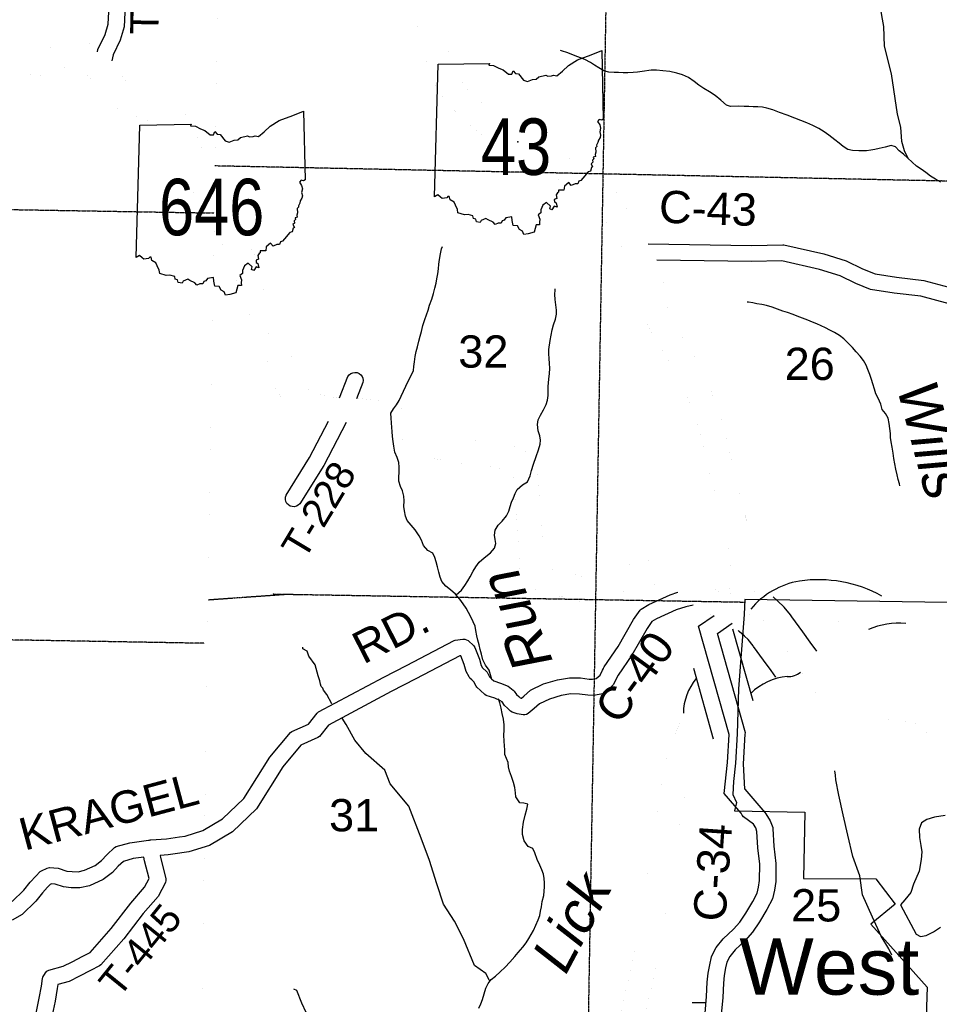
# Model space of a CAD drawing. Header units: feet. Extents: x -155 to 2562643, y -56 to 364810.
# Tile 46 of 121: x 2484275 to 2495666, y 265086 to 277287. Entities that reach past the tile are written whole.
import ezdxf
from ezdxf.enums import TextEntityAlignment as Align

# ---------------------------------------------------------------- set-up
doc = ezdxf.new("R2010")
doc.units = ezdxf.units.FT
doc.header["$MEASUREMENT"] = 0
for name, pattern in [('HIDDEN', [0.375, 0.25, -0.125]), ('HIDDEN2', [0.1875, 0.125, -0.0625]), ('water', [0])]:
    doc.linetypes.add(name, pattern=pattern)
for name, color, linetype in [('62', 7, 'Continuous'), ('COUNTY-RD', 7, 'Continuous'), ('CR-TEXT', 7, 'Continuous'), ('INCORPORATED', 3, 'Continuous'), ('MTEXT', 2, 'Continuous'), ('RAMPS', 7, 'Continuous'), ('RT-MKR', 7, 'Continuous'), ('SECTION', 8, 'HIDDEN2'), ('SECTION-TEXT', 8, 'Continuous'), ('STATE-RT', 2, 'Continuous'), ('STREET-RURAL', 14, 'Continuous'), ('STREET-URBAN', 15, 'Continuous'), ('TOWNSHIP', 9, 'HIDDEN'), ('TR-TEXT', 6, 'Continuous'), ('TWP-RD', 6, 'Continuous'), ('WATER-TEXT', 1, 'Continuous'), ('WATERWAY', 14, 'water')]:
    doc.layers.add(name, color=color, linetype=linetype)
doc.styles.add('ARIAL', font='arial.ttf')

# ---------------------------------------------------------------- blocks, each defined once
blk = doc.blocks.new('SR2')
at = {"layer": '62', "color": 0, "linetype": 'Continuous'}
blk.add_line((-813, -543), (-773, 884), dxfattribs=at)
for points in [[(-773, 884), (-219, 893), (-228, 876), (-175, 872), (-120, 842), (-73, 823), (-15, 777), (19, 778), (33, 815), (60, 786), (91, 781), (145, 713), (190, 698), (243, 722), (283, 725), (312, 749), (388, 768), (409, 756), (449, 759), (470, 768), (505, 760), (567, 812), (630, 873), (728, 931), (874, 985), (990, 1034), (1006, 294)], [(1006, 294), (989, 283), (963, 288), (945, 267), (967, 233), (977, 196), (968, 156), (977, 122), (971, 94), (954, 67), (949, 40), (934, 12), (936, -3), (922, -16), (924, -62), (918, -88), (920, -110), (898, -115), (903, -134), (889, -148), (892, -172), (876, -188), (892, -219), (879, -229), (869, -266), (841, -274), (785, -343), (765, -369), (742, -376), (730, -403), (703, -403), (661, -421), (634, -389), (587, -428), (582, -472), (522, -471), (524, -494), (511, -500), (499, -523), (506, -563), (478, -573), (481, -596), (499, -610), (507, -655), (478, -646), (453, -683), (428, -674), (437, -643), (394, -605), (354, -635), (334, -684), (333, -717), (304, -737), (323, -783), (319, -815), (320, -845), (283, -844), (260, -926)], [(260, -926), (195, -942), (151, -951), (135, -914), (103, -895), (82, -857), (36, -852), (25, -800), (20, -759), (-43, -769), (-61, -795), (-83, -801), (-96, -827), (-126, -829), (-159, -841), (-180, -816), (-234, -791), (-258, -778), (-308, -798), (-319, -822), (-359, -812), (-369, -785), (-393, -777), (-398, -748), (-450, -733), (-490, -739), (-559, -716), (-564, -679), (-588, -633), (-600, -602), (-644, -577), (-653, -540), (-667, -541), (-680, -556), (-729, -563), (-749, -548), (-776, -522), (-813, -543)]]:
    blk.add_lwpolyline(points, dxfattribs=at)
at = {"layer": 'RT-MKR', "color": 0, "linetype": 'Continuous'}
blk.add_lwpolyline([(-773, 884), (-219, 893), (-228, 876), (-175, 872), (-120, 842), (-73, 823), (-15, 777), (19, 778), (33, 815), (60, 786), (91, 781), (145, 713), (190, 698), (243, 722), (283, 725), (312, 749), (388, 768), (409, 756), (449, 759), (470, 768), (505, 760), (567, 812), (630, 873), (728, 931), (874, 985), (990, 1034), (1006, 294), (1006, 294), (989, 283), (963, 288), (945, 267), (967, 233), (977, 196), (968, 156), (977, 122), (971, 94), (954, 67), (949, 40), (934, 12), (936, -3), (922, -16), (924, -62), (918, -88), (920, -110), (898, -115), (903, -134), (889, -148), (892, -172), (876, -188), (892, -219), (879, -229), (869, -266), (841, -274), (785, -343), (765, -369), (742, -376), (730, -403), (703, -403), (661, -421), (634, -389), (587, -428), (582, -472), (522, -471), (524, -494), (511, -500), (499, -523), (506, -563), (478, -573), (481, -596), (499, -610), (507, -655), (478, -646), (453, -683), (428, -674), (437, -643), (394, -605), (354, -635), (334, -684), (333, -717), (304, -737), (323, -783), (319, -815), (320, -845), (283, -844), (260, -926), (260, -926), (195, -942), (151, -951), (135, -914), (103, -895), (82, -857), (36, -852), (25, -800), (20, -759), (-43, -769), (-61, -795), (-83, -801), (-96, -827), (-126, -829), (-159, -841), (-180, -816), (-234, -791), (-258, -778), (-308, -798), (-319, -822), (-359, -812), (-369, -785), (-393, -777), (-398, -748), (-450, -733), (-490, -739), (-559, -716), (-564, -679), (-588, -633), (-600, -602), (-644, -577), (-653, -540), (-667, -541), (-680, -556), (-729, -563), (-749, -548), (-776, -522), (-813, -543), (-813, -543), (-773, 884)], close=True, dxfattribs=at)
at = {"layer": 'RT-MKR', "color": 0}
blk.add_point((88, 48), dxfattribs=at)
blk = doc.blocks.new('SR3')
at = {"layer": '62', "color": 0, "linetype": 'Continuous'}
blk.add_line((-834, -543), (-794, 884), dxfattribs=at)
for points in [[(-794, 884), (-240, 893), (-249, 876), (-197, 872), (-141, 842), (-94, 823), (-37, 777), (-2, 778), (12, 815), (39, 786), (70, 781), (124, 713), (168, 698), (222, 722), (262, 725), (291, 749), (367, 768), (388, 756), (428, 759), (448, 768), (484, 760), (545, 812), (609, 873), (707, 931), (853, 985), (968, 1034), (985, 294)], [(985, 294), (968, 283), (941, 288), (924, 267), (946, 233), (956, 196), (947, 156), (956, 122), (950, 94), (933, 67), (927, 40), (913, 12), (914, -3), (901, -16), (903, -62), (896, -88), (899, -110), (877, -115), (882, -134), (868, -148), (871, -172), (855, -188), (870, -219), (858, -229), (848, -266), (820, -274), (763, -343), (744, -369), (721, -376), (709, -403), (681, -403), (640, -421), (613, -389), (566, -428), (560, -472), (501, -471), (503, -494), (490, -500), (478, -523), (485, -563), (457, -573), (460, -596), (478, -610), (486, -655), (456, -646), (432, -683), (407, -674), (415, -643), (373, -605), (333, -635), (312, -684), (312, -717), (282, -737), (301, -783), (298, -815), (299, -845), (261, -844), (239, -926)], [(239, -926), (174, -942), (129, -951), (114, -914), (81, -895), (61, -857), (15, -852), (4, -800), (-2, -759), (-65, -769), (-82, -795), (-104, -801), (-117, -827), (-148, -829), (-180, -841), (-202, -816), (-255, -791), (-279, -778), (-330, -798), (-340, -822), (-380, -812), (-390, -785), (-414, -777), (-419, -748), (-471, -733), (-511, -739), (-581, -716), (-585, -679), (-609, -633), (-621, -602), (-665, -577), (-674, -540), (-689, -541), (-701, -556), (-751, -563), (-770, -548), (-798, -522), (-834, -543)]]:
    blk.add_lwpolyline(points, dxfattribs=at)
at = {"layer": 'RT-MKR', "color": 0, "linetype": 'Continuous'}
blk.add_lwpolyline([(-794, 884), (-240, 893), (-249, 876), (-197, 872), (-141, 842), (-94, 823), (-37, 777), (-2, 778), (12, 815), (39, 786), (70, 781), (124, 713), (168, 698), (222, 722), (262, 725), (291, 749), (367, 768), (388, 756), (428, 759), (448, 768), (484, 760), (545, 812), (609, 873), (707, 931), (853, 985), (968, 1034), (985, 294), (985, 294), (968, 283), (941, 288), (924, 267), (946, 233), (956, 196), (947, 156), (956, 122), (950, 94), (933, 67), (927, 40), (913, 12), (914, -3), (901, -16), (903, -62), (896, -88), (899, -110), (877, -115), (882, -134), (868, -148), (871, -172), (855, -188), (870, -219), (858, -229), (848, -266), (820, -274), (763, -343), (744, -369), (721, -376), (709, -403), (681, -403), (640, -421), (613, -389), (566, -428), (560, -472), (501, -471), (503, -494), (490, -500), (478, -523), (485, -563), (457, -573), (460, -596), (478, -610), (486, -655), (456, -646), (432, -683), (407, -674), (415, -643), (373, -605), (333, -635), (312, -684), (312, -717), (282, -737), (301, -783), (298, -815), (299, -845), (261, -844), (239, -926), (239, -926), (174, -942), (129, -951), (114, -914), (81, -895), (61, -857), (15, -852), (4, -800), (-2, -759), (-65, -769), (-82, -795), (-104, -801), (-117, -827), (-148, -829), (-180, -841), (-202, -816), (-255, -791), (-279, -778), (-330, -798), (-340, -822), (-380, -812), (-390, -785), (-414, -777), (-419, -748), (-471, -733), (-511, -739), (-581, -716), (-585, -679), (-609, -633), (-621, -602), (-665, -577), (-674, -540), (-689, -541), (-701, -556), (-751, -563), (-770, -548), (-798, -522), (-834, -543), (-834, -543), (-794, 884)], close=True, dxfattribs=at)
at = {"layer": 'RT-MKR', "color": 0}
blk.add_point((63, 48), dxfattribs=at)

msp = doc.modelspace()

# ---------------------------------------------------------------- linework, layer by layer
at = {"layer": 'COUNTY-RD'}
for points in [[(2492059.13, 274511.16), (2493338.36, 274488.74), (2493727.98, 274498.69), (2493740.45, 274497.44), (2494235.58, 274384.32), (2494511.19, 274298.89), (2494714.58, 274201.77), (2494870.1, 274137.71), (2495134.9, 274095.98), (2495476.54, 274056.37), (2495846.3, 273956.76), (2496227.62, 273824.41), (2496427.72, 273772.44), (2496528.2, 273777.26), (2496986.55, 273856.03), (2497318.53, 273885.75), (2497629.37, 273884.3), (2498045.56, 273862.66), (2498401.58, 273873.85), (2498919.33, 273988.16), (2499836.39, 274613.11), (2500375.96, 275026.85)], [(2495787.43, 273765.49), (2495438.8, 273859.41), (2495107.81, 273897.78), (2494815.71, 273943.81), (2494633.34, 274018.93), (2494438.11, 274112.15), (2494183.62, 274191.04), (2493714.26, 274298.27), (2493339.16, 274288.7), (2492168.77, 274309.21)], [(2486324.58, 267170.76), (2486545.06, 267239.1), (2486787.39, 267383.22), (2487049.75, 267637.08), (2487372.6, 268148.52), (2487627.57, 268452.72), (2487645.89, 268466.5), (2487853.76, 268558.52), (2487960.39, 268695.05), (2487976.39, 268708.51), (2488784.83, 269140.63), (2489064.18, 269285.72), (2489064.19, 269285.73), (2489655.08, 269592.65), (2489670.93, 269597.77), (2489765.86, 269611.77), (2489787.88, 269610.15), (2489809, 269603.77), (2489828.24, 269592.93), (2489900.11, 269528.22), (2489913.67, 269508.32), (2489968.84, 269361.09), (2489992.48, 269286.32), (2490007.74, 269255.75), (2490011.75, 269252), (2490053.35, 269213.1), (2490063.37, 269200.05), (2490092.83, 269144.9), (2490119.4, 269119.06), (2490146.96, 269093.48), (2490230.35, 269066.45), (2490324.64, 269026.93), (2490389.33, 268977.17), (2490399.53, 268966.62), (2490429.35, 268925.02), (2490456.18, 268902.19), (2490472.48, 268885.28), (2490484.88, 268881.34), (2490490.25, 268880.31), (2490518.31, 268904.06), (2490602.97, 268977.8), (2490765.22, 269055.38), (2490935.23, 269105.64), (2491083.77, 269132.42), (2491223.56, 269130.02), (2491329.4, 269115.32), (2491372.02, 269113.12), (2491415.04, 269122.22), (2491464.03, 269165.64), (2491495.5, 269226.82), (2491495.5, 269226.83), (2491505.06, 269245.41), (2491507.54, 269250.23), (2491516.49, 269267.62), (2491687.59, 269518.3), (2491876.86, 269852.88), (2491960.09, 269968.57), (2491974.39, 269981.95), (2492067.31, 270039.8), (2492332.54, 270161.01), (2492428.82, 270191.87)], [(2492615.3, 270033.19), (2492526.27, 270013.08), (2492404.87, 269974.17), (2492162.12, 269863.24), (2492105.18, 269827.79), (2492045.58, 269744.93), (2491857.53, 269412.51), (2491688.65, 269165.09), (2491685.39, 269158.75), (2491629.05, 269049.23), (2491617.66, 269034.56), (2491518.2, 268946.4), (2491494.99, 268934.7), (2491387.82, 268912.04), (2491310.45, 268916.04), (2491208.03, 268930.26), (2491099.95, 268932.12), (2490981.47, 268910.76), (2490837.17, 268868.1), (2490713.8, 268809.1), (2490648.61, 268752.32), (2490574.42, 268689.53), (2490554.56, 268679.21), (2490532.91, 268673.53), (2490510.54, 268672.78), (2490435.62, 268687.14), (2490375.93, 268706.09)], [(2492683.87, 269771.93), (2492876.5, 269902.87)], [(2493062.49, 268427.6), (2492683.87, 269771.93)], [(2492917.73, 269679.26), (2493101.15, 269810.63)], [(2493263.77, 268450.7), (2492917.73, 269679.26)], [(2490375.93, 268706.09), (2490354.73, 268719.25), (2490319.04, 268756.27), (2490281.07, 268788.58), (2490249.86, 268832.13), (2490223.33, 268852.53), (2490160.74, 268878.77), (2490053.9, 268913.4), (2490035.09, 268924.44), (2489981.63, 268974.06), (2489936.7, 269017.76), (2489927.4, 269030.12), (2489898.64, 269083.95), (2489875.16, 269105.9), (2489851.5, 269128.02), (2489840.83, 269142.32), (2489806.52, 269211.04), (2489779.72, 269295.81), (2489739.18, 269403.99), (2489737.58, 269405.44), (2489724.97, 269403.58), (2489179.74, 269120.38), (2489179.73, 269120.37), (2488878.07, 268963.69), (2488098.55, 268547.03), (2487988.36, 268405.94), (2487968.91, 268390.77), (2487758.57, 268297.66), (2487534.54, 268030.37), (2487206.07, 267510.04), (2486909.69, 267223.26), (2486626.91, 267055.08), (2486369.26, 266975.22), (2486283.75, 266962.4), (2486257.72, 266958.5), (2486115.27, 266937.16), (2486013.4, 266929.85), (2486017.84, 266905.45)], [(2493000.22, 267698.73), (2493041.33, 268083.73), (2493062.49, 268427.6)], [(2493257.66, 267752.58), (2493240.67, 268066.97), (2493263.24, 268433.77), (2493263.77, 268450.7)], [(2492765.85, 264975.2), (2492784.44, 265182.28), (2492791.73, 265362.28), (2492804.88, 265470.89), (2492822.01, 265573.38), (2492842.51, 265673.19), (2492847.89, 265687.63), (2492904.06, 265788.06), (2492990.01, 265897.54), (2493118.6, 266018.05), (2493195.19, 266102.78), (2493269.75, 266215.89), (2493355.1, 266359.66), (2493411.88, 266465.28), (2493428.34, 266535.93), (2493439.44, 266621.59), (2493441.99, 266822.03), (2493419.2, 267026.36), (2493406.58, 267229.26), (2493391.88, 267271.29), (2493362.89, 267317.26), (2493240.03, 267408.19), (2493223.64, 267428.8), (2493213.14, 267452.95), (2493000.22, 267698.73), (2493000.22, 267698.73)], [(2493257.66, 267752.58), (2493504.42, 267461.33), (2493517.08, 267447.69), (2493573.17, 267358.76), (2493602.19, 267275.77), (2493604.91, 267262.31), (2493618.51, 267043.67), (2493642.13, 266831.89), (2493639.28, 266607.42), (2493625.4, 266500.31), (2493600.63, 266393.99), (2493529.24, 266261.21), (2493439.33, 266109.75), (2493353.78, 265979.97), (2493261.41, 265877.78), (2493137.9, 265762.03), (2493071, 265676.82), (2493033.76, 265610.24), (2493018.67, 265536.76), (2493002.88, 265442.37), (2492991.25, 265346.2), (2492984.08, 265169.29), (2492965.19, 264958.98)], [(2484183.06, 266359.76), (2484324.51, 266498.39), (2484404.39, 266597.97), (2484472.47, 266673.51), (2484529.31, 266730.61), (2484543.52, 266740.63), (2484616.55, 266775.09), (2484641.92, 266779.81), (2484750.95, 266771.88), (2484857.2, 266737.71), (2484922.98, 266730.97), (2484998.94, 266729.36), (2485076.86, 266746.79), (2485207.97, 266805.51), (2485289.79, 266867.28), (2485352.82, 266937.12), (2485450.95, 267028.14), (2485471.26, 267039.65), (2485638.89, 267088.43), (2485871.88, 267119.4), (2485874.79, 267120.41), (2485882.53, 267120.97), (2485890.14, 267122.35), (2485892.55, 267122.15), (2485894.95, 267122.47), (2485897.98, 267122.08), (2486093.26, 267136.1), (2486254.13, 267160.2), (2486254.14, 267160.2), (2486324.58, 267170.76)], [(2485813.74, 266909.92), (2485680.25, 266892.17), (2485561.06, 266857.48), (2485495.34, 266796.52), (2485425.5, 266719.14), (2485310.4, 266632.25), (2485140.2, 266556.01), (2485018.94, 266528.9), (2484910.65, 266531.19), (2484815.94, 266540.89), (2484712.54, 266574.14), (2484666.47, 266577.5), (2484652.56, 266570.94), (2484617.71, 266535.93), (2484556.81, 266468.35), (2484473.03, 266363.91), (2484304.86, 266199.1), (2484179.94, 266127.24)]]:
    msp.add_lwpolyline(points, dxfattribs=at)
at = {"layer": 'INCORPORATED'}
msp.add_lwpolyline([(2496878.49, 270047.52), (2493255.96, 270100.3), (2493255.96, 270100.3), (2493247.86, 269915.7), (2493180.67, 268995.75), (2493163.34, 268438.4), (2493141, 268075.35), (2493116.58, 267846.53), (2493107.08, 267686.07), (2493152.56, 267588.57), (2493128.73, 267483.35), (2493128.73, 267483.35), (2493999.75, 267467.84), (2493984.54, 266643.93), (2494879.37, 266642.68), (2495120.42, 266326.36), (2494817.46, 266078.87), (2494817.46, 266078.87), (2495516.83, 265300.05), (2495500.12, 264804.83), (2496468.86, 264772.23)], dxfattribs=at)
at = {"layer": 'RAMPS', "const_width": 0.01}
for points in [[(2493123.37, 269674.95), (2493346.47, 269949.92)], [(2494788.8, 269732.02), (2493958.68, 269208.01)], [(2492611.9, 268172.79), (2492838.02, 268445.34)]]:
    msp.add_lwpolyline(points, dxfattribs=at)
at = {"layer": 'RAMPS'}
for centre, radius, start, end in [((2494111.43, 269327.12), 1019.92, 100.089789, 139.930669), ((2494164.87, 268711.53), 1636.28, 61.133161, 98.155444), ((2495170.81, 268807.48), 1000.35, 85.427992, 112.449967), ((2493804.48, 269367.81), 218.88, 264.058625, 311.078483), ((2493201.91, 268677.16), 706.52, 141.205358, 178.603889), ((2493861.54, 268394.69), 759.61, 96.024458, 134.312761)]:
    msp.add_arc(centre, radius, start, end, dxfattribs=at)
at = {"layer": 'SECTION'}
for points in [[(2491684.27, 286052.75), (2491204, 258347.06)], [(2454985.66, 275429.98), (2486683.48, 274891.78)], [(2486609.38, 270099.26), (2487571.24, 270167.83)], [(2487412.02, 270170.57), (2487741.91, 270164.91)], [(2487571.24, 270167.83), (2493254.65, 270070.34)], [(2486564.85, 269558.95), (2454910.73, 270110.81)]]:
    msp.add_lwpolyline(points, dxfattribs=at)
at = {"layer": 'SECTION', "flags": 128}
msp.add_lwpolyline([(2524803.43, 274684.32), (2486692.51, 275474.87)], dxfattribs=at)
at = {"layer": 'STATE-RT', "color": 2, "linetype": 'Continuous', "const_width": 0.05}
for points in [[(2489614.6, 276816.32), (2489580.96, 276907.81), (2489532.42, 277009.02), (2489512.95, 277090.1), (2489507.35, 277189.73), (2489503.27, 277285.77), (2489496.59, 277367.5), (2489467.03, 277482.35)], [(2489333.04, 276712.78), (2489304.3, 276790.91), (2489248.14, 276908), (2489214.93, 277046.32), (2489207.71, 277174.95), (2489203.79, 277267.17), (2489199.67, 277317.52)], [(2484139.92, 277024.44), (2484286.82, 276964.68), (2484414.51, 276910.67), (2484460.89, 276898.89), (2484498.89, 276898.31), (2484550.99, 276904.9), (2484597.92, 276917.02), (2484662.44, 276943.31), (2484766.44, 277000.13), (2484874.15, 277054.71), (2484962.34, 277070), (2485055.58, 277050.76), (2485134.48, 276997.32), (2485187.48, 276941), (2485237.4, 276890.28)], [(2484171.86, 276687.58), (2484318.59, 276625.51), (2484421.15, 276599.45), (2484515.53, 276598.03), (2484607.53, 276609.66), (2484692.44, 276631.58), (2484791.38, 276671.89), (2484906.2, 276734.63), (2484949.22, 276756.43), (2484971.32, 276732.96), (2485060.04, 276642.8), (2485137.2, 276570.29), (2485210.52, 276523.03), (2485226.06, 276518.75), (2485242.57, 276493.34), (2485327.67, 276377.95), (2485437.41, 276233.33), (2485489.35, 276182.96), (2485561.4, 276141.21), (2485636.13, 276119.27), (2485720.41, 276093.24), (2485817.31, 276061.34), (2485933.07, 276011.01), (2486037.56, 275952.18), (2486113.19, 275892.62), (2486142.41, 275857.21), (2486165.81, 275813.43), (2486227.13, 275650.96), (2486325.72, 275392.43), (2486420.65, 275156.22), (2486486.15, 275005.45), (2486564.53, 274858.5), (2486642.1, 274725.35), (2486718.76, 274609.09), (2486790.54, 274491), (2486868.53, 274338.88), (2486915.09, 274232.35), (2486939.56, 274126.99), (2486977.3, 273953.77), (2487027.61, 273792.54), (2487084.72, 273684.94), (2487138.77, 273611.64), (2487206.78, 273543.24), (2487271.48, 273489.94), (2487323.9, 273434.74), (2487355.51, 273394.69), (2487351.76, 273379.68), (2487331.48, 273295.78), (2487328.04, 273195.52), (2487344.24, 273077.01), (2487373.1, 272899.53), (2487396.2, 272804.9), (2487446.65, 272706.4), (2487508.2, 272619.2), (2487584.36, 272529.43)], [(2485415.95, 276777.12), (2485489.29, 276664.24), (2485567.89, 276557.67), (2485662.63, 276432.83), (2485671.71, 276424.02), (2485680.56, 276418.89), (2485722.65, 276406.53), (2485811.59, 276379.06), (2485924.25, 276341.98), (2486066.83, 276279.99), (2486204.96, 276202.22), (2486324.09, 276108.4), (2486392.87, 276025.05), (2486439.59, 275937.63), (2486507.63, 275757.38), (2486605.08, 275501.83), (2486697.47, 275271.94), (2486756.51, 275136.03), (2486826.59, 275004.66), (2486897.14, 274883.55), (2486972.26, 274769.63), (2487052.54, 274637.52), (2487139.71, 274467.5), (2487201.05, 274327.15), (2487232.24, 274192.87), (2487267.62, 274030.53), (2487305.69, 273908.54), (2487339.32, 273845.16), (2487367.11, 273807.48), (2487409.02, 273765.32), (2487476.38, 273709.82), (2487550.88, 273631.38), (2487626.22, 273535.93), (2487657.04, 273458.64), (2487658.89, 273371.36), (2487643.1, 273308.1), (2487630.26, 273254.98), (2487628.74, 273210.8), (2487640.96, 273121.41), (2487667.32, 272959.27), (2487679.28, 272910.3), (2487703.99, 272862.06), (2487745.6, 272803.1), (2487813.12, 272723.51)], [(2492059.13, 274511.16), (2492026.64, 274565.41), (2491907.16, 274761.48), (2491780.91, 274957.3), (2491637.21, 275192.76), (2491574.83, 275267.56), (2491490.22, 275346.46), (2491386.63, 275422.99), (2491296.61, 275491.59), (2491218.8, 275529.94), (2491107.78, 275565.13), (2490975.95, 275608.04), (2490840.33, 275653.48), (2490743.93, 275683.99), (2490665.97, 275723.44), (2490595.88, 275767.56), (2490517.08, 275830.55), (2490405.51, 275920.07), (2490233.88, 276059.24), (2490090.1, 276172.25), (2489981.4, 276269.12), (2489881.01, 276365.51), (2489800.54, 276448.03), (2489747.38, 276521.92), (2489693.91, 276613.7), (2489648.27, 276724.74), (2489614.61, 276816.31)], [(2492390.48, 273506.77), (2492338.45, 273602.29), (2492310.84, 273684.29), (2492287.01, 273788.46), (2492265.28, 273917.4), (2492240.44, 274105.09), (2492211.18, 274210.28), (2492171.89, 274302.96), (2492168.77, 274309.21)], [(2487784.96, 272749.22), (2487833.74, 272714.95), (2487903.71, 272684.14), (2487992.2, 272650.14), (2488071.57, 272628.47), (2488176.96, 272602.71), (2488235.99, 272599.35)], [(2488443.67, 272595.66), (2488625.94, 272580.46), (2488765.57, 272561.29), (2488881.46, 272530.4), (2488936.45, 272501.44)], [(2487612.52, 272503.72), (2487685.64, 272452.37), (2487789.39, 272406.68), (2487898.66, 272364.7), (2487996.43, 272338.01), (2488100.62, 272312.53)], [(2493415.51, 270097.98), (2493379.84, 270201.1), (2493365.77, 270273.06), (2493360.94, 270348.95), (2493364.46, 270419.18), (2493374.32, 270498.44), (2493382.26, 270583.99), (2493374.96, 270675.06), (2493345.74, 270808.83), (2493275.21, 271092.19), (2493200.93, 271389.06), (2493141.88, 271630.01), (2493082.95, 271870.46), (2493029.57, 272100.15), (2492983.02, 272267.4), (2492950.05, 272381.46)], [(2488317.58, 272296.26), (2488430.47, 272295.72), (2488593.04, 272282.16), (2488706.31, 272266.61), (2488771.56, 272249.22), (2488796.67, 272236)], [(2493085.56, 270142.75), (2493067.61, 270234.6), (2493060.46, 270346.91), (2493065.38, 270445.24), (2493076.04, 270530.82), (2493081.14, 270585.87), (2493077.54, 270630.88), (2493053.58, 270740.57), (2492984.13, 271019.55), (2492909.73, 271316.94), (2492850.5, 271558.61), (2492791.15, 271800.8), (2492738.83, 272025.93), (2492694.4, 272185.52), (2492661.85, 272298.18)], [(2491773.34, 270517.87), (2491870.12, 270542.32), (2492017.87, 270575.2), (2492157.67, 270594.02), (2492288.93, 270594.42), (2492409.85, 270576.37), (2492490, 270531.21), (2492557.88, 270475.39), (2492663.41, 270386.52), (2492744.32, 270305.3), (2492841.06, 270248.59), (2492901.83, 270215.5), (2493085.56, 270142.75)], [(2491846.8, 270227.01), (2491939.44, 270250.4), (2492070.57, 270279.58), (2492178.23, 270294.08), (2492267.11, 270294.36), (2492310.81, 270287.83), (2492319.8, 270282.77), (2492365.98, 270244.79), (2492428.82, 270191.87)], [(2493336, 269982.72), (2493303.54, 270027.14), (2493255.96, 270100.3), (2493238.2, 270151.71)], [(2492615.3, 270033.19), (2492693.44, 269987.39), (2492774.41, 269943.3), (2492876.5, 269902.87)], [(2493251.19, 269991.71), (2493255.96, 270100.3)], [(2493590.58, 269719.92), (2493520.38, 269805.21), (2493459.01, 269868.06), (2493387.68, 269928.69), (2493346.82, 269967.92), (2493336, 269982.72)], [(2493101.15, 269810.63), (2493114.34, 269805.67)], [(2494103.68, 269000.71), (2494031.6, 269102.4), (2493934.48, 269246.68), (2493825.19, 269398.72), (2493732.45, 269525.05), (2493603.58, 269704.13), (2493590.58, 269719.92)], [(2495728.72, 268063.92), (2495620.71, 268250.07), (2495535.51, 268398.61), (2495487.72, 268481.8), (2495448.86, 268521.06), (2495406.26, 268548.23), (2495351.78, 268569.12), (2495279.34, 268587.63), (2495183.06, 268597.61), (2495024.64, 268612.29), (2494795.87, 268641.51), (2494621.27, 268663.86), (2494488.74, 268685.1), (2494404.29, 268703.36), (2494339.56, 268736.06), (2494272.39, 268788.76), (2494213.15, 268845.64), (2494149.19, 268936.5), (2494103.68, 269000.71)]]:
    msp.add_lwpolyline(points, dxfattribs=at)
at = {"layer": 'STATE-RT', "color": 2, "linetype": 'Continuous'}
for points in [[(2492127.04, 273363.25, 0.05, 0.05, 0), (2492062.47, 273481.77, 0.05, 0.05, 0), (2492021.74, 273602.79, 0.05, 0.05, 0), (2491992.63, 273730.04, 0.05, 0.05, 0), (2491968.58, 273872.78, 0.05, 0.05, 0), (2491945.78, 274044.93, 0.05, 0.05, 0), (2491927.38, 274111.12, 0.05, 0.05, 0), (2491899.27, 274177.4, 0.05, 0.05, 0), (2491849.56, 274277.2, 0.05, 0.05, 0), (2491769.86, 274410.29, 0.05, 0.05, 0), (2491652.96, 274602.12, 0.05, 0.05, 0), (2491526.77, 274797.86, 0.05, 0.05, 0), (2491392.65, 275017.6, 0.05, 0.05, 0), (2491356.47, 275060.98, 0.05, 0.05, 0), (2491298.16, 275115.36, 0.05, 0.05, 0), (2491206.57, 275183.03, 0.05, 0.05, 0), (2491137.91, 275235.35, 0.05, 0.05, 0), (2491106.52, 275250.82, 0.05, 0.05, 0), (2491016.04, 275279.51, 0.05, 0.05, 0), (2490881.87, 275323.16, 0.05, 0.05, 0), (2490747.39, 275368.22, 0.05, 0.05, 0), (2490630.21, 275405.33, 0.05, 0.05, 0), (2490518.01, 275462.08, 0.05, 0.05, 0), (2490421.76, 275522.68, 0.05, 0.05, 0), (2490329.56, 275596.39, 0.05, 0.05, 0), (2490217.17, 275686.55, 0.05, 0.05, 0), (2490046.7, 275824.78, 0.05, 0.05, 0), (2489897.42, 275942.11, 0.05, 0.05, 0), (2489777.64, 276048.86, 0.05, 0.05, 0), (2489669.67, 276152.53, 0.05, 0.05, 0), (2489570.1, 276254.63, 0.05, 0.05, 0), (2489495.42, 276358.44, 0.05, 0.05, 0), (2489424.29, 276480.54, 0.05, 0.05, 0), (2489368.65, 276615.92, 0.05, 0.05, 0), (2489333.03, 276712.79, 0.05, 0.05, 0)], [(2492950.05, 272381.48, 0.05, 0.05, 0), (2492937.83, 272423.76, 0.05, 0.05, 0), (2492872.65, 272593.08, 0.05, 0.05, 0), (2492802.63, 272789.5, 0.05, 0.05, 0), (2492749.26, 272901.64, 0.05, 0.05, 0), (2492680.32, 273026.76, 0.05, 0.05, 0), (2492608.12, 273156.19, 0.05, 0.05, 0), (2492543.3, 273263.43, 0.05, 0.05, 0), (2492468.73, 273378.25, 0.05, 0.05, 0), (2492386.97, 273512.88, 0.05, 0.05, 0)], [(2492661.85, 272298.16, 0.05, 0.05, 0), (2492653.21, 272328.04, 0.05, 0.05, 0), (2492591.33, 272488.8, 0.05, 0.05, 0), (2492525.17, 272674.38, 0.05, 0.05, 0), (2492482.2, 272764.68, 0.05, 0.05, 0), (2492417.94, 272881.3, 0.05, 0.05, 0), (2492348.68, 273005.47, 0.05, 0.05, 0), (2492289.06, 273104.09, 0.05, 0.05, 0), (2492214.67, 273218.65, 0.05, 0.05, 0), (2492130.55, 273357.14, 0.05, 0.05, 0)], [(2488936.46, 272501.44, 0.05, 0.05, 0), (2488997.93, 272469.06, 0.05, 0.05, 0), (2489112.6, 272393.78, 0.05, 0.05, 0), (2489234.68, 272298.52, 0.05, 0.05, 0), (2489352.8, 272215.05, 0.05, 0.05, 0), (2489427.75, 272167.26, 0.05, 0.05, 0), (2489483.06, 272140.32, 0.05, 0.05, 0), (2489559.87, 272123.2, 0.05, 0.05, 0), (2489697.88, 272101.26, 0.05, 0.05, 0), (2489958.51, 272067.05, 0.05, 0.05, 0), (2490189.47, 272037.55, 0.05, 0.05, 0), (2490393.92, 272004.58, 0.05, 0.05, 0), (2490491.09, 271967.43, 0.05, 0.05, 0), (2490598.09, 271890.54, 0.05, 0.05, 0), (2490653.59, 271794.62, 0.05, 0.05, 0), (2490688.15, 271703.24, 0.05, 0.05, 0), (2490700.49, 271583.26, 0.05, 0.05, 0), (2490718.03, 271328.31, 0.05, 0.05, 0), (2490735.71, 271061.44, 0.05, 0.05, 0), (2490754.25, 270754.34, 0.05, 0.05, 0), (2490766.42, 270536.69, 0.05, 0.05, 0), (2490769.85, 270521.94, 0.05, 0.05, 0), (2490774.72, 270509.45, 0.05, 0.05, 0), (2490778.07, 270506.75, 0.05, 0.05, 0), (2490792.84, 270496.54, 0.05, 0.05, 0), (2490816.03, 270488.64, 0.05, 0.05, 0), (2490884.23, 270466.87, 0.05, 0.05, 0), (2491020.84, 270437.62, 0.05, 0.05, 0), (2491113.15, 270419.11, 0.05, 0.05, 0), (2491201.13, 270397.92, 0.05, 0.05, 0), (2491272.6, 270371.35, 0.05, 0.05, 0), (2491284.58, 270371.08, 0.05, 0.05, 0), (2491311.09, 270373.62, 0.05, 0.05, 0), (2491368.73, 270394.24, 0.05, 0.05, 0), (2491483.6, 270439.42, 0.05, 0.05, 0), (2491591.66, 270475.08, 0.05, 0.05, 0), (2491722.36, 270505, 0.05, 0.05, 0), (2491773.36, 270517.88, 0.05, 0.05, 0)], [(2488796.66, 272236, 0.05, 0.05, 0), (2488845.35, 272210.36, 0.05, 0.05, 0), (2488937.7, 272149.72, 0.05, 0.05, 0), (2489055.74, 272057.62, 0.05, 0.05, 0), (2489185.5, 271965.93, 0.05, 0.05, 0), (2489280.95, 271905.08, 0.05, 0.05, 0), (2489383.38, 271855.18, 0.05, 0.05, 0), (2489503.63, 271828.38, 0.05, 0.05, 0), (2489654.8, 271804.34, 0.05, 0.05, 0), (2489919.99, 271769.53, 0.05, 0.05, 0), (2490146.57, 271740.59, 0.05, 0.05, 0), (2490315.66, 271713.32, 0.05, 0.05, 0), (2490347.61, 271701.11, 0.05, 0.05, 0), (2490370.69, 271684.52, 0.05, 0.05, 0), (2490381.65, 271665.58, 0.05, 0.05, 0), (2490393.73, 271633.66, 0.05, 0.05, 0), (2490401.55, 271557.62, 0.05, 0.05, 0), (2490418.71, 271308.11, 0.05, 0.05, 0), (2490436.31, 271042.48, 0.05, 0.05, 0), (2490454.75, 270736.92, 0.05, 0.05, 0), (2490468.34, 270494.03, 0.05, 0.05, 0), (2490482.53, 270432.98, 0.05, 0.05, 0), (2490524.22, 270326.17, 0.05, 0.05, 0), (2490598.23, 270266.37, 0.05, 0.05, 0), (2490656.58, 270226, 0.05, 0.05, 0), (2490722.09, 270203.72, 0.05, 0.05, 0), (2490807.03, 270176.61, 0.05, 0.05, 0), (2490959.94, 270143.86, 0.05, 0.05, 0), (2491048.51, 270126.11, 0.05, 0.05, 0), (2491113.41, 270110.46, 0.05, 0.05, 0), (2491215.42, 270072.55, 0.05, 0.05, 0), (2491295.56, 270070.76, 0.05, 0.05, 0), (2491376.91, 270078.54, 0.05, 0.05, 0), (2491474.19, 270113.34, 0.05, 0.05, 0), (2491585.6, 270157.16, 0.05, 0.05, 0), (2491672.32, 270185.78, 0.05, 0.05, 0), (2491792.56, 270213.32, 0.05, 0.05, 0), (2491846.78, 270227, 0.05, 0.05, 0)]]:
    msp.add_lwpolyline(points, format="xyseb", dxfattribs=at)
at = {"layer": 'STATE-RT', "color": 3, "linetype": 'Continuous'}
for points in [[(2493822.21, 269910.57), (2493743.92, 270005.69), (2493663.92, 270087.62), (2493608.12, 270135.06)], [(2494147.79, 269463.91), (2494067.91, 269575.04), (2493975.12, 269701.43), (2493841.39, 269887.28), (2493822.18, 269910.6)], [(2493359.51, 268848.5), (2493110.24, 269733.48)], [(2493642.3, 269139.17), (2493582.47, 269222.4), (2493489.78, 269348.67), (2493365.77, 269520.98), (2493358.98, 269529.24)], [(2492869.98, 268373.38), (2492624.35, 269245.51)]]:
    msp.add_lwpolyline(points, dxfattribs=at)
at = {"layer": 'STATE-RT', "color": 3, "linetype": 'Continuous', "const_width": 0.02}
for points in [[(2493790.54, 269948.04), (2493969.85, 270025.79), (2493972.98, 270026.44), (2493981.3, 270030.21), (2494236.17, 270116.74), (2494271.72, 270122.62), (2494278.55, 270124.59), (2494628.95, 270138.25), (2494632.98, 270138.34), (2494633.07, 270138.36), (2494961.37, 270142.14), (2494963.09, 270142.15), (2494979.06, 270141.29), (2495399.07, 270096.31), (2495400.33, 270095.91), (2495405.08, 270095.55), (2496128.86, 269988.32)], [(2494638.36, 269838.41), (2494311.99, 269825.68), (2494083.54, 269748.12), (2493974.3, 269700.75)], [(2496079.68, 269692.34), (2495363.96, 269798.38), (2494956.01, 269842.06), (2494638.36, 269838.41)], [(2493164.13, 269533.68), (2493269.78, 269621.69)], [(2493454.69, 269385.29), (2493303.12, 269259.03), (2493260.44, 269211.25)], [(2489656.73, 260939.79), (2489935.44, 261246.01), (2490447.32, 261808.42), (2490660.19, 262105.18), (2491245.13, 263134.53), (2491429.26, 263739.86), (2491876.34, 265656.46), (2492003.86, 266409.43), (2492264.7, 268035.68), (2492266.73, 268041.4), (2492268.04, 268051.22), (2492325.13, 268261.52), (2492330.71, 268274.93), (2492332.02, 268281.32), (2492461.86, 268584.26), (2492466.22, 268592.96), (2492466.48, 268594.04), (2492641.78, 268933.22), (2492645.13, 268939.35), (2492657.56, 268957.62), (2492692.56, 269001.7)], [(2492800.06, 268586.1), (2492735.49, 268461.16), (2492611.9, 268172.79), (2492559.64, 267980.27), (2492299.9, 266360.98), (2492299.77, 266360.61), (2492299.69, 266359.69), (2492171.36, 265601.89), (2492170.22, 265598.71), (2492169.54, 265592.86), (2491720.26, 263666.86)]]:
    msp.add_lwpolyline(points, dxfattribs=at)
at = {"layer": 'STATE-RT', "color": 2, "linetype": 'Continuous'}
msp.add_lwpolyline([(2493358.95, 269529.27), (2493296.84, 269604.73), (2493254.1, 269648.5), (2493186.46, 269705.99), (2493172.71, 269719.2)], dxfattribs=at)
at = {"layer": 'STREET-RURAL'}
msp.add_lwpolyline([(2492603.44, 265110.45), (2492766.47, 265110.25)], dxfattribs=at)
at = {"layer": 'STREET-URBAN'}
msp.add_lwpolyline([(2495737.54, 267426.13), (2495608.07, 267405.58), (2495512.76, 267375.67), (2495447.65, 267334.32), (2495415.24, 267255.51), (2495421.29, 267151.39), (2495439.17, 267055.51), (2495450.78, 266973.55), (2495442.61, 266881.18), (2495417.54, 266734.36), (2495348.77, 266574.67), (2495312.88, 266469.73), (2495240.73, 266380.13), (2495184, 266318.9), (2495381.02, 265953.87), (2495431.5, 265926.78), (2495503.16, 265940.2), (2495594.2, 265984.06), (2495680.93, 266043.87)], dxfattribs=at)
at = {"layer": 'TOWNSHIP', "const_width": 0.03, "flags": 128}
msp.add_lwpolyline([(2484585.23, 184226.4), (2485001.36, 199164.46), (2485001.36, 199164.46), (2485331.98, 211141.68), (2485331.98, 211141.68), (2485503.76, 217364.95), (2485804.01, 231239.25), (2485834.49, 232647.22), (2486520.23, 264334.44), (2486529.41, 264928.12), (2487020.65, 296696.11), (2487020.65, 296696.11), (2486855.47, 317827), (2486855.47, 317827), (2486833, 323212.62), (2486833, 323212.62), (2486767.71, 338856.55)], dxfattribs=at)
at = {"layer": 'TWP-RD'}
for points in [[(2485237.4, 276890.28), (2485244.02, 276917.9), (2485333.19, 277104.55), (2485370.43, 277230.73), (2485378.13, 277383.93), (2485382.95, 277600.44), (2485347.45, 277836.5), (2485358.9, 277997.51), (2485372.02, 278214.29), (2485380.77, 278478.26), (2485412.64, 278604.92), (2485402.01, 278653.73), (2485342.25, 278788.13), (2485265.3, 278934.06), (2485259.46, 278956.59), (2485254.82, 279168.64), (2485255.32, 279191.8)], [(2485456.17, 279229.22), (2485454.86, 279168.67), (2485458.64, 278996.19), (2485522.29, 278875.49), (2485593.07, 278716.29), (2485615.51, 278613.24), (2485615.14, 278590.09), (2485579.95, 278450.22), (2485571.82, 278204.94), (2485558.48, 277984.38), (2485548.51, 277844.38), (2485583.29, 277613.17), (2485578.01, 277376.68), (2485568.99, 277196.94), (2485520.51, 277032.69), (2485433.6, 276850.76), (2485415.95, 276777.12)], [(2488235.99, 272599.35), (2488341.13, 272864.61), (2488356.83, 272885.73), (2488377.48, 272902.09), (2488401.64, 272912.53), (2488427.69, 272916.37), (2488453.84, 272913.34), (2488478.33, 272903.63), (2488499.45, 272887.93), (2488515.81, 272867.28), (2488526.25, 272843.12), (2488530.09, 272817.07), (2488527.06, 272790.92), (2488446.38, 272587.37)], [(2488317.58, 272296.26), (2488040.49, 271763.37), (2487744.77, 271288.34), (2487725.53, 271270.34), (2487702.32, 271257.95), (2487676.67, 271251.98), (2487650.36, 271252.85), (2487625.15, 271260.51), (2487602.81, 271274.42), (2487584.81, 271293.66), (2487572.42, 271316.87), (2487566.45, 271342.52), (2487567.32, 271368.83), (2487574.98, 271394.04), (2487866.61, 271862.5), (2488100.62, 272312.53)], [(2484447.95, 264830.43), (2484516.91, 265160.46), (2484543.01, 265312.22), (2484556.28, 265404.38), (2484562.17, 265421.78), (2484592.44, 265475.96), (2484611.12, 265495.03), (2484634.16, 265508.54), (2484814.72, 265557.52), (2484923.58, 265611.36), (2485057.61, 265682.21), (2485148.15, 265728.35), (2485408.71, 266024.22), (2485649.85, 266337.91), (2485822.01, 266535.88), (2485879.14, 266643.5), (2485822.38, 266862.41), (2485813.74, 266909.92)], [(2486017.84, 266905.45), (2486085.62, 266644.03), (2486085.78, 266619.18), (2486079.85, 266595.04), (2485987.93, 266421.9), (2485804.73, 266211.23), (2485563.21, 265897.04), (2485279.37, 265574.74), (2485264.41, 265563.13), (2485149.75, 265504.69), (2485014.66, 265433.28), (2484885.9, 265369.6), (2484747.95, 265332.18), (2484740.57, 265281), (2484713.41, 265123.04), (2484641.05, 264776.73)]]:
    msp.add_lwpolyline(points, dxfattribs=at)
at = {"layer": 'WATERWAY'}
for points in [[(2495281.52, 275567.94), (2495236.64, 275663.1), (2495200.63, 275776.89), (2495189.37, 275955.34), (2495150.48, 276117.26), (2495075.44, 276617.79), (2494989.34, 276959.55), (2494978.87, 277204.26), (2494956.42, 277340.36), (2494904.75, 277654.62), (2494885.21, 277740.59), (2494870.66, 277772.46), (2494860.28, 277794.36), (2494867.41, 277840.65)], [(2495685.09, 275272.78), (2495617.63, 275310.78), (2495558.26, 275347.03), (2495498.58, 275393.31), (2495441.09, 275433.64), (2495385.66, 275472.03), (2495331.86, 275522.52), (2495278.13, 275571), (2495224.33, 275621.49), (2495168.84, 275661.89), (2495123.06, 275712.63), (2495070.41, 275727.01), (2494996.73, 275708.58), (2494921.04, 275690.09), (2494869.23, 275678.39), (2494817.35, 275668.7), (2494765.34, 275663.01), (2494671.09, 275660), (2494590.63, 275665.45), (2494590.63, 275665.45), (2494533.97, 275679.7), (2494476.6, 275716.02), (2494425.07, 275758.55), (2494373.65, 275797.06), (2494299.48, 275856.94), (2494241.93, 275899.27), (2494174.47, 275937.28), (2494101.01, 275975.09), (2494025.6, 276010.83), (2493952.45, 276038.6), (2493877.23, 276068.33), (2493783.77, 276103.49), (2493688.37, 276136.58), (2493603, 276169.99), (2493528.04, 276191.69), (2493475.52, 276202.05), (2493417.17, 276206.21), (2493360.9, 276208.42), (2493308.57, 276212.77), (2493248.35, 276212.85), (2493184.05, 276214.8), (2493079.78, 276211.46), (2493029.07, 276227.91), (2492960.85, 276289.99), (2492890.82, 276345.98), (2492819.1, 276391.88), (2492749.45, 276435.83), (2492686, 276473.97), (2492628.26, 276522.32), (2492558.48, 276570.29), (2492485.14, 276604.09), (2492414.19, 276625.91), (2492327.32, 276643.21), (2492240.65, 276654.49), (2492162.19, 276660.01), (2492097.96, 276659.96), (2491986.05, 276644.32), (2491928.09, 276636.44), (2491872.07, 276630.63), (2491807.9, 276628.58), (2491751.69, 276628.78), (2491691.4, 276630.87), (2491639.2, 276631.2), (2491570.83, 276635.04), (2491511.97, 276655.24), (2491450.67, 276689.42), (2491395.37, 276723.8), (2491344.09, 276758.3), (2491276.7, 276794.3), (2491219.85, 276814.57), (2491154.78, 276840.6), (2491103.95, 276861.06), (2491053.18, 276879.51), (2491000.4, 276897.91), (2490972.07, 276905.03)], [(2495685.09, 275272.78), (2495617.63, 275310.78), (2495558.26, 275347.03), (2495498.58, 275393.31), (2495441.09, 275433.64), (2495385.66, 275472.03), (2495331.86, 275522.52), (2495278.13, 275571), (2495224.33, 275621.49), (2495168.84, 275661.89), (2495123.06, 275712.63), (2495070.41, 275727.01), (2494996.73, 275708.58), (2494921.04, 275690.09), (2494869.23, 275678.39), (2494817.35, 275668.7), (2494765.34, 275663.01), (2494671.09, 275660), (2494590.63, 275665.45), (2494590.63, 275665.45), (2494533.97, 275679.7), (2494476.6, 275716.02), (2494425.07, 275758.55), (2494373.65, 275797.06), (2494299.48, 275856.94), (2494241.93, 275899.27), (2494174.47, 275937.28), (2494101.01, 275975.09), (2494025.6, 276010.83), (2493952.45, 276038.6), (2493877.23, 276068.33), (2493783.77, 276103.49), (2493688.37, 276136.58), (2493603, 276169.99), (2493528.04, 276191.69), (2493475.52, 276202.05), (2493417.17, 276206.21), (2493360.9, 276208.42), (2493308.57, 276212.77), (2493248.35, 276212.85), (2493184.05, 276214.8), (2493079.78, 276211.46), (2493029.07, 276227.91), (2492960.85, 276289.99), (2492890.82, 276345.98), (2492819.1, 276391.88), (2492749.45, 276435.83), (2492686, 276473.97), (2492628.26, 276522.32), (2492558.48, 276570.29), (2492485.14, 276604.09), (2492414.19, 276625.91), (2492327.32, 276643.21), (2492240.65, 276654.49), (2492162.19, 276660.01), (2492097.96, 276659.96), (2491986.05, 276644.32), (2491928.09, 276636.44), (2491872.07, 276630.63), (2491807.9, 276628.58), (2491751.69, 276628.78), (2491691.4, 276630.87), (2491639.2, 276631.2), (2491570.83, 276635.04), (2491511.97, 276655.24), (2491450.67, 276689.42), (2491395.37, 276723.8), (2491344.09, 276758.3), (2491276.7, 276794.3), (2491219.85, 276814.57), (2491154.78, 276840.6), (2491103.95, 276861.06), (2491053.18, 276879.51), (2491000.4, 276897.91), (2490972.07, 276905.03)], [(2490123.98, 269109.75), (2490108.78, 269170.02), (2490088.94, 269225.61), (2490044.72, 269290.47), (2490012.59, 269353.7), (2489994.24, 269425.41), (2489978.42, 269481.13), (2489964.53, 269538.92), (2489950.58, 269598.72), (2489936.82, 269652.5), (2489926.75, 269716.44), (2489915, 269770.28), (2489891.15, 269825.74), (2489861.09, 269887.03), (2489833.23, 269942.37), (2489803.49, 269993.63), (2489767.61, 270048.71), (2489727.65, 270105.67), (2489673.47, 270168.19), (2489611.58, 270220.43), (2489551.83, 270268.72), (2489501.92, 270323.35), (2489482.01, 270380.95), (2489468, 270442.75), (2489451.91, 270506.5), (2489433.82, 270570.18), (2489418.06, 270623.9), (2489392.27, 270677.29), (2489329.08, 270707.4), (2489274.83, 270771.93), (2489252.67, 270837.49), (2489222.8, 270892.76), (2489174.38, 270963.5), (2489122.26, 271024.08), (2489074.22, 271082.79), (2489054.51, 271134.37), (2489040.37, 271200.19), (2489034.57, 271256.23), (2489036.4, 271324.57), (2489032.6, 271380.67), (2489016.39, 271448.43), (2488990.6, 271501.83), (2488972.45, 271567.51), (2488970.72, 271621.68), (2488975.01, 271676.04), (2488976.91, 271742.37), (2488971.1, 271798.41), (2488949, 271861.96), (2488920.76, 271929.34), (2488908.36, 272003.24), (2488900.49, 272061.23), (2488892.56, 272121.22), (2488888.57, 272183.34), (2488884.96, 272233.43), (2488881.17, 272289.54), (2488875.24, 272349.59), (2488873.25, 272411.78), (2488905.68, 272465.04), (2488944.18, 272516.47), (2488976.61, 272569.72), (2488999.07, 272620.65), (2489029.24, 272681.86), (2489059.34, 272745.08), (2489095, 272822.53), (2489123.29, 272879.67), (2489151.45, 272940.81), (2489157.87, 272991.22), (2489164.1, 273047.65), (2489174.02, 273114.24), (2489186.14, 273174.87), (2489200.39, 273231.56), (2489220.2, 273302.48), (2489236.27, 273365.25), (2489250.45, 273423.94), (2489270.14, 273498.87), (2489291.84, 273573.87), (2489314.11, 273630.81), (2489334.44, 273685.68), (2489352.45, 273750.52), (2489378.21, 273823.64), (2489378.21, 273823.64), (2489400.1, 273892.62), (2489418.04, 273959.46), (2489432.1, 274022.17), (2489442.4, 274076.72), (2489452.52, 274137.29), (2489460.62, 274197.79), (2489466.79, 274256.22), (2489474.89, 274316.73), (2489486.69, 274387.39), (2489498.87, 274446.02), (2489511.88, 274478.57)], [(2489680.84, 270159.69), (2489746.13, 270218.72), (2489790.46, 270276.36), (2489824.76, 270333.69), (2489853.24, 270384.81), (2489893.17, 270454.37), (2489925.66, 270505.61), (2489967.92, 270565.2), (2490028.42, 270619.35), (2490108.78, 270680.16), (2490157.06, 270739.95), (2490171.37, 270794.63), (2490165.76, 270844.65), (2490156.01, 270898.56), (2490166.06, 270961.13), (2490200.23, 271022.47), (2490252.84, 271072.36), (2490306.87, 271140.36), (2490333.16, 271197.43), (2490351.42, 271254.24), (2490367.74, 271308.98), (2490390.07, 271363.92), (2490410.53, 271414.78), (2490439.01, 271465.9), (2490503.45, 271522.18), (2490566.41, 271562.35), (2490596.25, 271633.6), (2490614.19, 271700.44), (2490637.76, 271779.51), (2490670.91, 271872.95), (2490700.37, 271956.23), (2490720.26, 272025.15), (2490726.61, 272077.56), (2490718.87, 272131.53), (2490698.84, 272193.15), (2490690.33, 272271.19), (2490698.56, 272327.68), (2490724.84, 272384.75), (2490764.78, 272454.31), (2490796.88, 272517.59), (2490813.27, 272570.33), (2490821.44, 272628.83), (2490821.71, 272683.06), (2490821.86, 272741.3), (2490828.95, 272833.9), (2490836.8, 272902.43), (2490840.89, 272962.81), (2490838.72, 273031.02), (2490833.04, 273083.05), (2490828.93, 273149.19), (2490829.33, 273199.4), (2490845.8, 273312.39), (2490857.79, 273377.03), (2490871.65, 273445.76), (2490887.85, 273504.51), (2490911.61, 273577.57), (2490923.73, 273638.2), (2490924.13, 273688.42), (2490914.06, 273752.36), (2490907.94, 273818.43), (2490903.95, 273880.55), (2490906.04, 273940.87), (2490907.66, 273952.97)], [(2495178.3, 271509.61), (2495172.01, 271535.2), (2495158.25, 271588.98), (2495144.37, 271646.77), (2495128.03, 271718.54), (2495113.88, 271784.36), (2495103.75, 271850.3), (2495095.62, 271916.31), (2495083.23, 271990.22), (2495071.09, 272056.1), (2495063.35, 272110.07), (2495059.74, 272160.16), (2495053.75, 272222.22), (2495045.75, 272284.22), (2495031.67, 272348.03), (2494999.73, 272405.24), (2494959.91, 272458.19), (2494941.75, 272523.88), (2494907.36, 272595.07), (2494881.51, 272650.47), (2494861.61, 272708.07), (2494861.61, 272708.07), (2494843.45, 272773.76), (2494827.62, 272829.48), (2494807.59, 272891.09), (2494781.55, 272952.51), (2494759.83, 273004.02), (2494727.83, 273063.24), (2494686, 273116.12), (2494638.09, 273170.82), (2494590.17, 273225.51), (2494538.25, 273280.08), (2494482.38, 273332.51), (2494428.9, 273372.96), (2494367.46, 273411.16), (2494310.36, 273439.45), (2494255.26, 273467.81), (2494204.23, 273494.29), (2494147.31, 273516.56), (2494096.48, 273537.03), (2494037.43, 273563.25), (2493907.43, 273611.29), (2493854.53, 273633.7), (2493787.52, 273657.66), (2493728.73, 273675.86), (2493663.73, 273699.88), (2493594.72, 273723.77), (2493523.83, 273743.59), (2493467.17, 273757.84), (2493406.63, 273767.95), (2493356.12, 273778.38), (2493303.72, 273784.74), (2493287.62, 273786.23)], [(2488142.23, 268809.22), (2488141.48, 268810.18), (2488079.49, 268925.53), (2488036.64, 268976.98), (2488028.18, 269002.93), (2488009.82, 269024.7), (2488001.28, 269054.66), (2487990.61, 269092.61), (2487973.51, 269154.54), (2487935.02, 269294.39), (2487857.22, 269401.44), (2487836.12, 269463.3), (2487783.73, 269490.5), (2487781.33, 269512.54)], [(2489963.56, 265038.58), (2489987.97, 265091.58), (2490008.29, 265146.45), (2490050, 265286.35), (2490078.29, 265343.48), (2490116.79, 265394.92), (2490167.78, 265432.7), (2490228.21, 265488.86), (2490286.58, 265546.96), (2490344.88, 265607.06), (2490406.87, 265677.33), (2490451.39, 265728.96), (2490507.5, 265795.02), (2490549.95, 265848.59), (2490582.44, 265899.83), (2490608.91, 265950.89), (2490641.4, 266002.13), (2490669.5, 266065.28), (2490697.4, 266134.46), (2490715.79, 266187.26), (2490728.16, 266239.87), (2490738.53, 266292.41), (2490748.45, 266359), (2490766.07, 266435.87), (2490772.43, 266488.29), (2490774.77, 266540.58), (2490775.11, 266592.8), (2490771.44, 266644.89), (2490761.76, 266696.8), (2490741.86, 266754.4), (2490716, 266809.8), (2490683.62, 266881.05), (2490654.86, 266964.47), (2490631.14, 267015.93), (2490572.09, 267042.15), (2490523.67, 267112.89), (2490503.19, 267188.55), (2490501.14, 267252.74), (2490514.37, 267341.53), (2490537.62, 267430.63), (2490557.37, 267503.56), (2490569.43, 267566.2), (2490518.91, 267576.63), (2490468.53, 267583.04), (2490422.04, 267655.86), (2490414.36, 267707.82), (2490406.3, 267771.83), (2490406.3, 267771.83), (2490392.22, 267835.64), (2490365.79, 267909.09), (2490343.62, 267974.65), (2490329.8, 268030.44), (2490326.2, 268080.53), (2490306.49, 268132.11), (2490282.76, 268183.56), (2490282.98, 268239.8), (2490279.37, 268289.88), (2490275.51, 268348), (2490273.21, 268420.22), (2490275.23, 268482.54), (2490275.06, 268550.81), (2490266.87, 268618.82), (2490252.6, 268688.65), (2490240.4, 268756.54), (2490222.31, 268820.22), (2490204.6, 268871.87), (2490204.28, 268873.02)], [(2490098, 265370.99), (2490092.26, 265387.31), (2490048.86, 265468.86), (2489907.32, 265568.79), (2489773.59, 265895.67), (2489661.77, 266116.55), (2489526.15, 266328.99), (2489443.74, 266578.48), (2489352.58, 266869.97), (2489247.74, 267145.17), (2489094.81, 267539.97), (2488862.17, 267818.98), (2488797.23, 267986.47), (2488561.89, 268195.18), (2488427.16, 268359.46), (2488317.81, 268554.29), (2488269.5, 268630.49)], [(2495077.03, 265694.52), (2495040.75, 265773.83), (2494946.1, 265928.76), (2494840.01, 266163.79), (2494713.15, 266442.62), (2494682.91, 266676.95), (2494594.66, 266918.31), (2494533.94, 267182.22), (2494475.43, 267434.13), (2494421.07, 267678.08), (2494383.65, 267868.13), (2494378.59, 267926.25), (2494371.62, 267980.33)], [(2488357.59, 263784.24), (2488229.93, 264094.58), (2488128.38, 264299.58), (2488037.32, 264476.66), (2488008.62, 264626.71), (2487939.25, 264818.21), (2487824.43, 264984.84), (2487768.46, 265098.29), (2487709.69, 265255.85), (2487671.45, 265273.26)]]:
    msp.add_lwpolyline(points, dxfattribs=at)

# ---------------------------------------------------------------- block references
at = {"layer": 'RT-MKR', "xscale": 1.150001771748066, "yscale": 1.150001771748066}
for name, p in [('SR3', (2490371.65, 275717.29)), ('SR2', (2486652.33, 274965.48))]:
    msp.add_blockref(name, p, dxfattribs=at)

# ---------------------------------------------------------------- texts
at = {"layer": 'CR-TEXT', "style": 'ARIAL'}
for s, rotation, p in [('C-43', 358, (2492184.44, 274652.44)), ('RD.', 27, (2488586.11, 269186.34)), ('C-40', 54, (2491794.77, 268463.36)), ('KRAGEL', 15, (2484364.87, 266872.57)), ('C-34', 86, (2493135.23, 266093.82))]:
    msp.add_text(s, height=400, rotation=rotation, dxfattribs=at).set_placement(p, align=Align.BOTTOM_LEFT)
at = {"layer": 'MTEXT', "style": 'ARIAL'}
msp.add_text('West', height=700, dxfattribs=at).set_placement((2493189.11, 264994.94), align=Align.BOTTOM_LEFT)
at = {"layer": 'RT-MKR', "style": 'ARIAL', "width": 0.8}
for s, p in [('43', (2490423.32, 275713.47)), ('646', (2486652.33, 274965.48))]:
    msp.add_text(s, height=700, dxfattribs=at).set_placement(p, align=Align.MIDDLE)
at = {"layer": 'SECTION-TEXT', "style": 'ARIAL'}
for s, p in [('32', (2490018.02, 272855.21)), ('26', (2494060.68, 272702.62)), ('31', (2488417.58, 267109.49)), ('25', (2494140.91, 265992.79))]:
    msp.add_text(s, height=400, dxfattribs=at).set_placement(p, align=Align.BOTTOM_CENTER)
at = {"layer": 'TR-TEXT', "style": 'ARIAL'}
for s, rotation, p in [('T-227', 89, (2486096.57, 277099.52)), ('T-228', 59, (2487888.87, 270522.05)), ('T-445', 51, (2485583.54, 265086.61))]:
    msp.add_text(s, height=350, rotation=rotation, dxfattribs=at).set_placement(p, align=Align.BOTTOM_LEFT)
at = {"layer": 'WATER-TEXT', "style": 'ARIAL', "oblique": 10}
for s, rotation, p in [('Wills', 285, (2495802.48, 272175.94)), ('Run', 111, (2490199.08, 269724.16)), ('Lick', 62, (2490872.95, 266193.15))]:
    msp.add_text(s, height=500, rotation=rotation, dxfattribs=at).set_placement(p, align=Align.TOP_CENTER)

doc.saveas('drawing.dxf')
